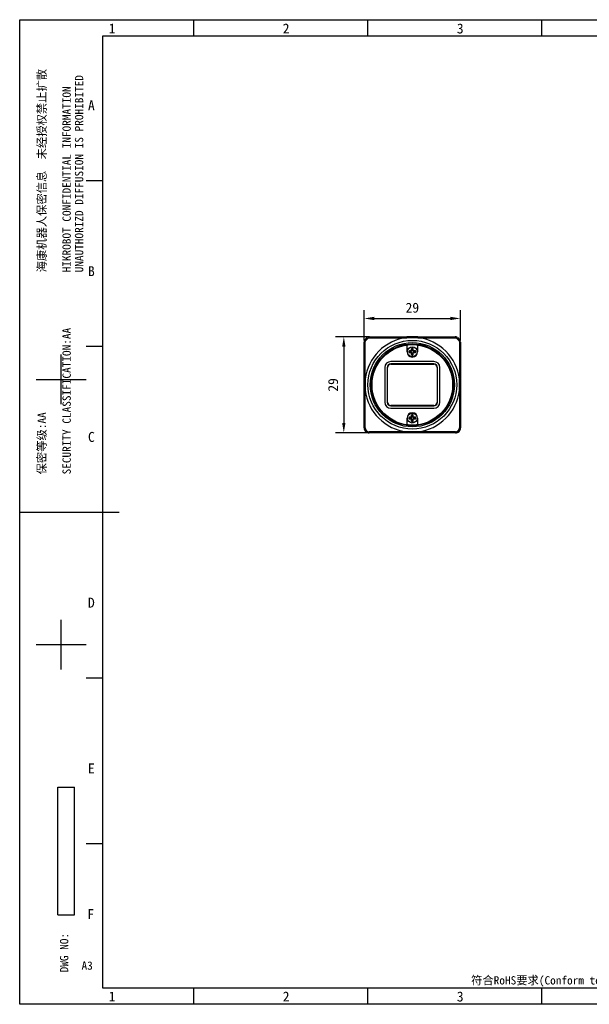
# Model space of a CAD drawing. Header units: millimetres. Extents: x 0 to 420, y 0 to 297.
# Tile 1 of 6: x 0 to 172, y 0 to 297. Entities that reach past the tile are written whole.
import ezdxf

# ---------------------------------------------------------------- set-up
doc = ezdxf.new("R2010")
doc.units = ezdxf.units.MM
doc.header["$LTSCALE"] = 23.1
doc.header["$PDMODE"] = 3
doc.header["$PDSIZE"] = 8
doc.layers.get('0').update_dxf_attribs({"linetype": 'CONTINUOUS'})
doc.layers.get('Defpoints').update_dxf_attribs({"linetype": 'CONTINUOUS'})
for name, color, linetype in [('00_COMPONENTS', 7, 'CONTINUOUS'), ('00_COMPONENTS_2', 7, 'CONTINUOUS'), ('51__DRAFT_DIMS', 7, 'CONTINUOUS')]:
    doc.layers.add(name, color=color, linetype=linetype)
doc.styles.get("Standard").update_dxf_attribs({"font": 'simfang.ttf'})
doc.styles.add('TEXTSTYLE_2', font='simfang.ttf')
doc.styles.add('TEXTSTYLE_3', font='simfang.ttf')
doc.dimstyles.new('DIMSTYLE_3', dxfattribs={"dimtxt": 3, "dimasz": 3, "dimexe": 2.5, "dimexo": 0.5, "dimgap": 0.75, "dimtad": 1, "dimtoh": 1, "dimdsep": 46, "dimtxsty": 'Standard', "dimblk": '_FILLED', "dimblk1": '_FILLED', "dimblk2": '_FILLED', "dimcen": 0.09, "dimclrd": 8, "dimclre": 8, "dimclrt": 7, "dimazin": 2, "dimtp": 0.3, "dimtm": 0.3, "dimtfac": 1, "dimtofl": 0, "dimtmove": 0, "dimatfit": 3, "dimldrblk": '_FILLED', "dimfxl": 1, "dimtolj": 1, "dimarcsym": 0})

# ---------------------------------------------------------------- blocks, each defined once
blk = doc.blocks.new('_FILLED')
at = {"color": 0, "linetype": 'ByBlock'}
blk.add_solid([(0, 0), (-1, 0.167), (-1, -0.167)], dxfattribs=at)
blk = doc.blocks.new('*D57')
at = {"layer": '51__DRAFT_DIMS', "color": 8, "lineweight": -2}
for p, q in [((103.9, 200.27), (103.9, 209.38)), ((132.89, 200.27), (132.89, 209.38)), ((106.9, 206.88), (129.89, 206.88))]:
    blk.add_line(p, q, dxfattribs=at)
at = {"layer": 'Defpoints', "color": 0}
for p in [(132.89, 206.88), (103.9, 199.77), (132.89, 199.77)]:
    blk.add_point(p, dxfattribs=at)
at = {"layer": '51__DRAFT_DIMS', "color": 8, "linetype": 'ByBlock', "lineweight": -2, "xscale": 3, "yscale": 3, "zscale": 3, "rotation": 180}
blk.add_blockref('_FILLED', (103.9, 206.88), dxfattribs=at)
at = {"layer": '51__DRAFT_DIMS', "color": 8, "linetype": 'ByBlock', "lineweight": -2, "xscale": 3, "yscale": 3, "zscale": 3}
blk.add_blockref('_FILLED', (132.89, 206.88), dxfattribs=at)
at = {"layer": '51__DRAFT_DIMS', "color": 7, "insert": (118.4, 211.63), "char_height": 3, "attachment_point": 2, "line_spacing_factor": 0.9}
blk.add_mtext('\\A1;29{}{{\\H0.7x;}{}}', dxfattribs=at)
blk = doc.blocks.new('*D45')
at = {"layer": '51__DRAFT_DIMS', "color": 8, "lineweight": -2}
for p, q in [((105.01, 201.38), (95.24, 201.38)), ((97.74, 198.38), (97.74, 175.38)), ((104.9, 172.38), (95.24, 172.38))]:
    blk.add_line(p, q, dxfattribs=at)
at = {"layer": 'Defpoints', "color": 0}
for p in [(105.51, 201.38), (97.74, 172.38), (105.4, 172.38)]:
    blk.add_point(p, dxfattribs=at)
at = {"layer": '51__DRAFT_DIMS', "color": 8, "linetype": 'ByBlock', "lineweight": -2, "xscale": 3, "yscale": 3, "zscale": 3}
for p, rotation in [((97.74, 201.38), 90), ((97.74, 172.38), 270)]:
    blk.add_blockref('_FILLED', p, dxfattribs=dict(at, rotation=rotation))
at = {"layer": '51__DRAFT_DIMS', "color": 7, "insert": (92.99, 186.84), "char_height": 3, "attachment_point": 2, "rotation": 90, "line_spacing_factor": 0.9}
blk.add_mtext('\\A1;29', dxfattribs=at)

msp = doc.modelspace()

# ---------------------------------------------------------------- linework, layer by layer
at = {"color": 7}
for p, q in [((0, 0), (0, 297)), ((0, 297), (420, 297)), ((52.499, 291.996), (52.499, 296.996)), ((104.999, 291.996), (104.999, 296.996)), ((157.498, 291.996), (157.498, 296.996)), ((25, 292), (25, 5)), ((415, 292), (25, 292)), ((20, 248.497), (25, 248.497)), ((20, 198.497), (25, 198.497)), ((12.5, 180.998), (12.5, 195.997)), ((5, 188.497), (20, 188.497)), ((0, 148.5), (30, 148.5)), ((12.5, 100.999), (12.5, 115.998)), ((5, 108.499), (20, 108.499)), ((20, 98.499), (25, 98.499)), ((11.482, 27.032), (11.482, 65.532)), ((11.482, 65.532), (16.482, 65.532)), ((16.482, 27.032), (16.482, 65.532)), ((20, 48.499), (25, 48.499)), ((11.482, 27.032), (16.482, 27.032)), ((25, 5), (415, 5)), ((52.499, 0), (52.499, 5)), ((104.999, 0), (104.999, 5)), ((157.498, 0), (157.498, 5)), ((420, 0), (0, 0))]:
    msp.add_line(p, q, dxfattribs=at)
at = {"layer": '00_COMPONENTS', "color": 0}
for p, q in [((116.796, 196.834), (116.796, 198.878)), ((117.364, 196.834), (117.364, 196.824)), ((117.45, 196.923), (117.368, 196.931)), ((117.368, 196.737), (117.45, 196.744)), ((117.55, 197.034), (117.55, 197.014)), ((117.55, 197.014), (118.116, 197.014)), ((117.55, 196.654), (117.55, 196.633)), ((118.116, 196.654), (117.55, 196.654)), ((118.116, 197.014), (118.116, 197.043)), ((118.116, 196.625), (118.116, 196.654)), ((118.187, 197.114), (118.216, 197.114)), ((118.216, 196.554), (118.187, 196.554)), ((118.216, 197.68), (118.195, 197.68)), ((118.216, 197.114), (118.216, 197.68)), ((118.216, 195.988), (118.216, 196.554)), ((118.306, 197.78), (118.299, 197.861)), ((118.485, 197.78), (118.493, 197.861)), ((118.576, 197.68), (118.576, 197.114)), ((118.596, 197.68), (118.576, 197.68)), ((118.576, 197.114), (118.605, 197.114)), ((118.576, 196.554), (118.576, 195.988)), ((118.605, 196.554), (118.576, 196.554)), ((118.676, 197.043), (118.676, 197.014)), ((118.676, 197.014), (119.242, 197.014)), ((118.676, 196.654), (118.676, 196.625)), ((119.242, 196.654), (118.676, 196.654)), ((119.242, 197.014), (119.242, 197.034)), ((119.242, 196.633), (119.242, 196.654)), ((119.342, 196.923), (119.423, 196.931)), ((119.342, 196.744), (119.423, 196.737)), ((119.428, 196.834), (119.428, 196.844)), ((119.996, 198.878), (119.996, 196.834)), ((124.896, 193.884), (111.896, 193.884)), ((124.896, 193.151), (111.896, 193.151)), ((111.896, 193.084), (124.896, 193.084)), ((118.195, 195.988), (118.216, 195.988)), ((118.306, 195.888), (118.299, 195.806)), ((118.493, 195.806), (118.485, 195.888)), ((118.576, 195.988), (118.596, 195.988)), ((110.096, 192.084), (110.096, 181.584)), ((110.829, 192.084), (110.829, 181.584)), ((110.896, 181.584), (110.896, 192.084)), ((125.896, 192.084), (125.896, 181.584)), ((125.963, 181.584), (125.963, 192.084)), ((126.696, 181.584), (126.696, 192.084)), ((124.896, 180.584), (111.896, 180.584)), ((111.896, 180.517), (124.896, 180.517)), ((111.896, 179.784), (124.896, 179.784)), ((116.796, 174.79), (116.796, 176.834)), ((117.364, 176.834), (117.364, 176.824)), ((117.45, 176.923), (117.368, 176.931)), ((117.368, 176.737), (117.45, 176.744)), ((117.55, 177.034), (117.55, 177.014)), ((117.55, 177.014), (118.116, 177.014)), ((118.116, 176.654), (117.55, 176.654)), ((117.55, 176.654), (117.55, 176.633)), ((118.116, 177.014), (118.116, 177.043)), ((118.116, 176.625), (118.116, 176.654)), ((118.187, 177.114), (118.216, 177.114)), ((118.216, 176.554), (118.187, 176.554)), ((118.216, 177.68), (118.195, 177.68)), ((118.195, 175.988), (118.216, 175.988)), ((118.216, 177.114), (118.216, 177.68)), ((118.216, 175.988), (118.216, 176.554)), ((118.306, 177.78), (118.299, 177.861)), ((118.306, 175.888), (118.299, 175.806)), ((118.485, 177.78), (118.493, 177.861)), ((118.493, 175.806), (118.485, 175.888)), ((118.596, 177.68), (118.576, 177.68)), ((118.576, 177.68), (118.576, 177.114)), ((118.576, 177.114), (118.605, 177.114)), ((118.605, 176.554), (118.576, 176.554)), ((118.576, 176.554), (118.576, 175.988)), ((118.576, 175.988), (118.596, 175.988)), ((118.676, 177.043), (118.676, 177.014)), ((118.676, 177.014), (119.242, 177.014)), ((119.242, 176.654), (118.676, 176.654)), ((118.676, 176.654), (118.676, 176.625)), ((119.242, 177.014), (119.242, 177.034)), ((119.242, 176.633), (119.242, 176.654)), ((119.342, 176.923), (119.423, 176.931)), ((119.342, 176.744), (119.423, 176.737)), ((119.428, 176.834), (119.428, 176.844)), ((119.996, 176.834), (119.996, 174.79)), ((131.396, 172.334), (105.396, 172.334))]:
    msp.add_line(p, q, dxfattribs=at)
for centre, radius in [((118.396, 186.834), 12.15), ((118.396, 196.834), 1.5), ((118.396, 176.834), 1.5)]:
    msp.add_circle(centre, radius, dxfattribs=at)
for centre, radius, start, end in [((118.396, 196.834), 1.6, 180, 0), ((118.396, 196.834), 1.032, 174.59946, 180), ((118.396, 196.834), 1.032, 180.56896, 185.40054), ((117.541, 196.915), 0.173, 91.30841, 174.59318), ((117.541, 196.753), 0.173, 185.3995, 268.69771), ((118.396, 196.834), 0.967, 174.59946, 185.40054), ((117.553, 196.913), 0.121, 91.84872, 174.59929), ((117.553, 196.754), 0.121, 185.40049, 268.15156), ((118.396, 196.834), 0.95, 174.59946, 185.40054), ((117.55, 196.914), 0.1, 90, 174.59946), ((117.55, 196.754), 0.1, 185.40054, 270), ((118.116, 197.114), 0.1, 270, 0), ((118.116, 197.114), 0.0711, 270.12798, 359.87203), ((118.116, 196.554), 0.1, 0, 90), ((118.116, 196.554), 0.0711, 0.12798, 89.87203), ((118.316, 197.676), 0.121, 95.40048, 178.15156), ((118.316, 197.68), 0.1, 95.40054, 180), ((118.396, 196.834), 1.032, 84.59946, 95.40054), ((118.396, 196.834), 0.967, 84.59946, 95.40054), ((118.396, 196.834), 0.95, 84.59946, 95.40054), ((118.476, 197.68), 0.1, 0, 84.59946), ((118.475, 197.676), 0.121, 1.84872, 84.59929), ((118.477, 197.689), 0.173, 1.30902, 84.59316), ((118.676, 197.114), 0.1, 180, 270), ((118.676, 196.554), 0.1, 90, 180), ((118.676, 197.114), 0.0711, 180.12798, 269.87203), ((118.676, 196.554), 0.0711, 90.12798, 179.87203), ((119.238, 196.913), 0.121, 5.40049, 88.15156), ((119.242, 196.914), 0.1, 5.40054, 90), ((119.242, 196.754), 0.1, 270, 354.59946), ((119.238, 196.754), 0.121, 271.84872, 354.59929), ((118.396, 196.834), 0.95, 354.59946, 5.40054), ((118.396, 196.834), 0.967, 354.59946, 5.40054), ((118.396, 196.834), 1.032, 0.56896, 5.40054), ((118.396, 196.834), 1.032, 354.59946, 0), ((111.896, 192.084), 1.8, 90.00001, 179.99999), ((111.896, 192.084), 1.067, 90, 179.99999), ((111.896, 192.084), 1, 90, 180), ((118.315, 195.979), 0.173, 181.3094, 264.59219), ((118.316, 195.991), 0.121, 181.84872, 264.59929), ((118.316, 195.988), 0.1, 180, 264.59946), ((118.396, 196.834), 1.032, 264.59946, 275.40054), ((118.396, 196.834), 0.967, 264.59946, 275.40054), ((118.396, 196.834), 0.95, 264.59946, 275.40054), ((118.476, 195.988), 0.1, 275.40054, 0), ((118.475, 195.991), 0.121, 275.40048, 358.15156), ((124.896, 192.084), 1.8, 0.00001, 89.99999), ((124.896, 192.084), 1.067, 0, 89.99999), ((124.896, 192.084), 1, 0, 90), ((111.896, 181.584), 1.8, 180.00001, 269.99999), ((111.896, 181.584), 1.067, 180, 270), ((111.896, 181.584), 1, 180, 270), ((124.896, 181.584), 1.8, 270.00001, 359.99999), ((124.896, 181.584), 1.067, 270, 359.99999), ((124.896, 181.584), 1, 270, 0), ((118.396, 176.834), 1.6, 0, 180), ((118.396, 176.834), 1.032, 174.59946, 180), ((118.396, 176.834), 1.032, 180.56896, 185.40054), ((117.541, 176.915), 0.173, 91.30841, 174.59318), ((117.541, 176.753), 0.173, 185.3995, 268.69771), ((118.396, 176.834), 0.967, 174.59946, 185.40054), ((117.553, 176.913), 0.121, 91.84872, 174.59929), ((117.553, 176.754), 0.121, 185.40049, 268.15156), ((118.396, 176.834), 0.95, 174.59946, 185.40054), ((117.55, 176.914), 0.1, 90, 174.59946), ((117.55, 176.754), 0.1, 185.40054, 270), ((118.116, 177.114), 0.1, 270, 0), ((118.116, 177.114), 0.0711, 270.12798, 359.87203), ((118.116, 176.554), 0.1, 0, 90), ((118.116, 176.554), 0.0711, 0.12798, 89.87203), ((118.315, 175.979), 0.173, 181.3094, 264.59219), ((118.316, 177.676), 0.121, 95.40048, 178.15156), ((118.316, 175.991), 0.121, 181.84872, 264.59929), ((118.316, 177.68), 0.1, 95.40054, 180), ((118.316, 175.988), 0.1, 180, 264.59946), ((118.396, 176.834), 1.032, 84.59946, 95.40054), ((118.396, 176.834), 1.032, 264.59946, 275.40054), ((118.396, 176.834), 0.967, 84.59946, 95.40054), ((118.396, 176.834), 0.967, 264.59946, 275.40054), ((118.396, 176.834), 0.95, 84.59946, 95.40054), ((118.396, 176.834), 0.95, 264.59946, 275.40054), ((118.476, 177.68), 0.1, 0, 84.59946), ((118.476, 175.988), 0.1, 275.40054, 0), ((118.475, 177.676), 0.121, 1.84872, 84.59929), ((118.475, 175.991), 0.121, 275.40048, 358.15156), ((118.477, 177.689), 0.173, 1.30902, 84.59316), ((118.676, 177.114), 0.1, 180, 270), ((118.676, 176.554), 0.1, 90, 180), ((118.676, 177.114), 0.0711, 180.12798, 269.87203), ((118.676, 176.554), 0.0711, 90.12798, 179.87203), ((119.238, 176.913), 0.121, 5.40049, 88.15156), ((119.242, 176.914), 0.1, 5.40054, 90), ((119.242, 176.754), 0.1, 270, 354.59946), ((119.238, 176.754), 0.121, 271.84872, 354.59929), ((118.396, 176.834), 0.95, 354.59946, 5.40054), ((118.396, 176.834), 0.967, 354.59946, 5.40054), ((118.396, 176.834), 1.032, 0.56896, 5.40054), ((118.396, 176.834), 1.032, 354.59946, 0)]:
    msp.add_arc(centre, radius, start, end, dxfattribs=at)
for centre, major_axis, start_param, end_param in [((105.396, 173.834), (-1.5, 0), -0.0590889, 1.5707963), ((131.396, 173.834), (1.5, 0), -1.5707963, 0.0590889)]:
    msp.add_ellipse(centre, major_axis=major_axis, ratio=0.9999619, start_param=start_param, end_param=end_param, dxfattribs=at)
for points, knots in [([(118.112, 197.097), (118.063, 197.096), (117.872, 197.094), (117.68, 197.091), (117.537, 197.088)], [0, 0, 0, 0, 0.2525205, 1, 1, 1, 1]), ([(117.537, 197.088), (117.537, 197.082), (117.538, 197.069), (117.54, 197.055), (117.543, 197.045), (117.545, 197.04), (117.547, 197.036), (117.549, 197.035), (117.55, 197.034)], [0, 0, 0, 0, 0.3403123, 0.6581978, 0.784881, 0.8833059, 0.9529567, 1, 1, 1, 1]), ([(117.55, 196.633), (117.549, 196.633), (117.547, 196.631), (117.545, 196.628), (117.543, 196.623), (117.54, 196.613), (117.538, 196.598), (117.537, 196.586), (117.537, 196.58)], [0, 0, 0, 0, 0.0470434, 0.1166942, 0.2151192, 0.3418025, 0.659688, 1, 1, 1, 1]), ([(117.537, 196.58), (117.584, 196.579), (117.776, 196.575), (117.967, 196.572), (118.112, 196.571)], [0, 0, 0, 0, 0.2470143, 1, 1, 1, 1]), ([(117.55, 197.034), (117.596, 197.035), (117.785, 197.039), (117.974, 197.042), (118.116, 197.043)], [0, 0, 0, 0, 0.2470142, 1, 1, 1, 1]), ([(118.116, 196.625), (118.068, 196.625), (117.879, 196.627), (117.691, 196.63), (117.55, 196.633)], [0, 0, 0, 0, 0.2525205, 1, 1, 1, 1]), ([(118.133, 197.118), (118.133, 197.113), (118.128, 197.101), (118.117, 197.097), (118.112, 197.097)], [0, 0, 0, 0, 0.4997766, 1, 1, 1, 1]), ([(118.116, 197.043), (118.116, 197.043), (118.115, 197.044), (118.115, 197.045), (118.114, 197.049), (118.113, 197.054), (118.113, 197.061), (118.112, 197.069), (118.112, 197.081), (118.112, 197.09), (118.112, 197.097)], [0, 0, 0, 0, 0.0130593, 0.0334808, 0.0991989, 0.1999417, 0.3318643, 0.4884883, 0.6591972, 1, 1, 1, 1]), ([(118.112, 196.571), (118.112, 196.577), (118.112, 196.586), (118.112, 196.598), (118.113, 196.607), (118.113, 196.614), (118.114, 196.619), (118.115, 196.622), (118.115, 196.624), (118.116, 196.625), (118.116, 196.625)], [0, 0, 0, 0, 0.3408028, 0.5115117, 0.6681358, 0.8000583, 0.9008011, 0.9665192, 0.9869407, 1, 1, 1, 1]), ([(118.112, 196.571), (118.117, 196.571), (118.128, 196.566), (118.133, 196.555), (118.133, 196.55)], [0, 0, 0, 0, 0.4997766, 1, 1, 1, 1]), ([(118.142, 197.693), (118.141, 197.645), (118.137, 197.454), (118.134, 197.262), (118.133, 197.118)], [0, 0, 0, 0, 0.2470147, 1, 1, 1, 1]), ([(118.133, 197.118), (118.139, 197.118), (118.148, 197.118), (118.16, 197.117), (118.169, 197.117), (118.176, 197.116), (118.181, 197.115), (118.184, 197.115), (118.186, 197.114), (118.187, 197.114), (118.187, 197.114)], [0, 0, 0, 0, 0.3408028, 0.5115117, 0.6681358, 0.8000583, 0.9008011, 0.9665192, 0.9869407, 1, 1, 1, 1]), ([(118.187, 196.554), (118.187, 196.554), (118.186, 196.553), (118.184, 196.553), (118.181, 196.552), (118.176, 196.551), (118.169, 196.551), (118.16, 196.55), (118.148, 196.55), (118.139, 196.55), (118.133, 196.55)], [0, 0, 0, 0, 0.0130593, 0.0334808, 0.0991989, 0.1999417, 0.3318643, 0.4884883, 0.6591972, 1, 1, 1, 1]), ([(118.133, 196.55), (118.133, 196.501), (118.135, 196.31), (118.138, 196.118), (118.142, 195.975)], [0, 0, 0, 0, 0.2525201, 1, 1, 1, 1]), ([(118.299, 197.861), (118.278, 197.859), (118.236, 197.847), (118.185, 197.809), (118.156, 197.764), (118.144, 197.724), (118.142, 197.703), (118.142, 197.693)], [0, 0, 0, 0, 0.2532945, 0.504514, 0.7528454, 0.8766483, 1, 1, 1, 1]), ([(118.195, 197.68), (118.195, 197.681), (118.193, 197.683), (118.19, 197.685), (118.185, 197.687), (118.175, 197.69), (118.16, 197.692), (118.148, 197.693), (118.142, 197.693)], [0, 0, 0, 0, 0.0470434, 0.1166942, 0.2151192, 0.3418025, 0.659688, 1, 1, 1, 1]), ([(118.187, 197.114), (118.187, 197.161), (118.189, 197.35), (118.192, 197.539), (118.195, 197.68)], [0, 0, 0, 0, 0.2525205, 1, 1, 1, 1]), ([(118.195, 195.988), (118.194, 196.034), (118.19, 196.223), (118.188, 196.412), (118.187, 196.554)], [0, 0, 0, 0, 0.2470142, 1, 1, 1, 1]), ([(118.65, 197.693), (118.644, 197.693), (118.631, 197.692), (118.617, 197.69), (118.607, 197.687), (118.602, 197.685), (118.598, 197.683), (118.597, 197.681), (118.596, 197.68)], [0, 0, 0, 0, 0.3403123, 0.6581978, 0.784881, 0.8833059, 0.9529567, 1, 1, 1, 1]), ([(118.596, 197.68), (118.597, 197.633), (118.601, 197.445), (118.604, 197.256), (118.605, 197.114)], [0, 0, 0, 0, 0.2470142, 1, 1, 1, 1]), ([(118.605, 196.554), (118.605, 196.506), (118.603, 196.317), (118.6, 196.129), (118.596, 195.988)], [0, 0, 0, 0, 0.2525205, 1, 1, 1, 1]), ([(118.605, 197.114), (118.605, 197.114), (118.606, 197.114), (118.607, 197.115), (118.611, 197.115), (118.616, 197.116), (118.623, 197.117), (118.631, 197.117), (118.643, 197.118), (118.652, 197.118), (118.659, 197.118)], [0, 0, 0, 0, 0.0130593, 0.0334808, 0.0991989, 0.1999417, 0.3318643, 0.4884883, 0.6591972, 1, 1, 1, 1]), ([(118.659, 196.55), (118.652, 196.55), (118.643, 196.55), (118.631, 196.55), (118.623, 196.551), (118.616, 196.551), (118.611, 196.552), (118.607, 196.553), (118.606, 196.553), (118.605, 196.554), (118.605, 196.554)], [0, 0, 0, 0, 0.3408028, 0.5115117, 0.6681358, 0.8000583, 0.9008011, 0.9665192, 0.9869407, 1, 1, 1, 1]), ([(118.659, 197.118), (118.658, 197.166), (118.656, 197.358), (118.653, 197.55), (118.65, 197.693)], [0, 0, 0, 0, 0.2525227, 1, 1, 1, 1]), ([(118.65, 195.975), (118.651, 196.022), (118.655, 196.214), (118.658, 196.405), (118.659, 196.55)], [0, 0, 0, 0, 0.2470193, 1, 1, 1, 1]), ([(118.68, 197.097), (118.675, 197.097), (118.663, 197.101), (118.659, 197.113), (118.659, 197.118)], [0, 0, 0, 0, 0.4997766, 1, 1, 1, 1]), ([(118.659, 196.55), (118.659, 196.555), (118.663, 196.566), (118.675, 196.571), (118.68, 196.571)], [0, 0, 0, 0, 0.4997766, 1, 1, 1, 1]), ([(118.68, 197.097), (118.68, 197.09), (118.68, 197.081), (118.679, 197.069), (118.679, 197.061), (118.678, 197.054), (118.677, 197.049), (118.677, 197.045), (118.676, 197.044), (118.676, 197.043), (118.676, 197.043)], [0, 0, 0, 0, 0.3408028, 0.5115117, 0.6681358, 0.8000583, 0.9008011, 0.9665192, 0.9869407, 1, 1, 1, 1]), ([(118.676, 197.043), (118.723, 197.043), (118.912, 197.041), (119.101, 197.038), (119.242, 197.034)], [0, 0, 0, 0, 0.2525205, 1, 1, 1, 1]), ([(119.242, 196.633), (119.195, 196.632), (119.007, 196.628), (118.818, 196.626), (118.676, 196.625)], [0, 0, 0, 0, 0.2470142, 1, 1, 1, 1]), ([(118.676, 196.625), (118.676, 196.625), (118.676, 196.624), (118.677, 196.622), (118.677, 196.619), (118.678, 196.614), (118.679, 196.607), (118.679, 196.598), (118.68, 196.586), (118.68, 196.577), (118.68, 196.571)], [0, 0, 0, 0, 0.0130593, 0.0334808, 0.0991989, 0.1999417, 0.3318643, 0.4884883, 0.6591972, 1, 1, 1, 1]), ([(119.255, 197.088), (119.231, 197.089), (119.184, 197.09), (119.101, 197.091), (119.005, 197.093), (118.897, 197.094), (118.789, 197.096), (118.716, 197.096), (118.68, 197.097)], [0, 0, 0, 0, 0.1231964, 0.247016, 0.4338063, 0.6216959, 0.8104941, 1, 1, 1, 1]), ([(118.68, 196.571), (118.728, 196.571), (118.813, 196.572), (118.915, 196.574), (118.987, 196.574), (119.041, 196.575), (119.095, 196.576), (119.148, 196.577), (119.202, 196.578), (119.237, 196.579), (119.255, 196.58)], [0, 0, 0, 0, 0.2525277, 0.4410442, 0.5349498, 0.628589, 0.7219372, 0.8149683, 0.9076642, 1, 1, 1, 1]), ([(119.242, 197.034), (119.243, 197.035), (119.245, 197.036), (119.247, 197.04), (119.249, 197.045), (119.252, 197.055), (119.254, 197.069), (119.255, 197.082), (119.255, 197.088)], [0, 0, 0, 0, 0.0470434, 0.1166942, 0.2151192, 0.3418025, 0.659688, 1, 1, 1, 1]), ([(119.255, 196.58), (119.255, 196.586), (119.254, 196.598), (119.252, 196.613), (119.249, 196.623), (119.247, 196.628), (119.245, 196.631), (119.243, 196.633), (119.242, 196.633)], [0, 0, 0, 0, 0.3403123, 0.6581978, 0.784881, 0.8833059, 0.9529567, 1, 1, 1, 1]), ([(119.423, 196.931), (119.421, 196.952), (119.409, 196.994), (119.371, 197.045), (119.326, 197.073), (119.286, 197.085), (119.265, 197.088), (119.255, 197.088)], [0, 0, 0, 0, 0.253424, 0.5046293, 0.7529008, 0.8766647, 1, 1, 1, 1]), ([(119.255, 196.58), (119.275, 196.58), (119.317, 196.589), (119.371, 196.623), (119.409, 196.674), (119.421, 196.716), (119.423, 196.737)], [0, 0, 0, 0, 0.2463002, 0.4947601, 0.7462337, 1, 1, 1, 1]), ([(118.142, 195.975), (118.148, 195.975), (118.16, 195.976), (118.175, 195.978), (118.185, 195.981), (118.19, 195.983), (118.193, 195.985), (118.195, 195.987), (118.195, 195.988)], [0, 0, 0, 0, 0.3403123, 0.6581978, 0.784881, 0.8833059, 0.9529567, 1, 1, 1, 1]), ([(118.493, 195.806), (118.514, 195.808), (118.556, 195.82), (118.607, 195.859), (118.635, 195.904), (118.647, 195.944), (118.65, 195.965), (118.65, 195.975)], [0, 0, 0, 0, 0.2533165, 0.5045675, 0.7529039, 0.876672, 1, 1, 1, 1]), ([(118.596, 195.988), (118.597, 195.987), (118.598, 195.985), (118.602, 195.983), (118.607, 195.981), (118.617, 195.978), (118.631, 195.976), (118.644, 195.975), (118.65, 195.975)], [0, 0, 0, 0, 0.0470434, 0.1166942, 0.2151192, 0.3418025, 0.659688, 1, 1, 1, 1]), ([(118.112, 177.097), (118.063, 177.096), (117.872, 177.094), (117.68, 177.091), (117.537, 177.088)], [0, 0, 0, 0, 0.2525205, 1, 1, 1, 1]), ([(117.537, 177.088), (117.537, 177.082), (117.538, 177.069), (117.54, 177.055), (117.543, 177.045), (117.545, 177.04), (117.547, 177.036), (117.549, 177.035), (117.55, 177.034)], [0, 0, 0, 0, 0.3403123, 0.6581978, 0.784881, 0.8833059, 0.9529567, 1, 1, 1, 1]), ([(117.55, 176.633), (117.549, 176.633), (117.547, 176.631), (117.545, 176.628), (117.543, 176.623), (117.54, 176.613), (117.538, 176.598), (117.537, 176.586), (117.537, 176.58)], [0, 0, 0, 0, 0.0470434, 0.1166942, 0.2151192, 0.3418025, 0.659688, 1, 1, 1, 1]), ([(117.537, 176.58), (117.584, 176.579), (117.776, 176.575), (117.967, 176.572), (118.112, 176.571)], [0, 0, 0, 0, 0.2470143, 1, 1, 1, 1]), ([(117.55, 177.034), (117.596, 177.035), (117.785, 177.039), (117.974, 177.042), (118.116, 177.043)], [0, 0, 0, 0, 0.2470142, 1, 1, 1, 1]), ([(118.116, 176.625), (118.068, 176.625), (117.879, 176.627), (117.691, 176.63), (117.55, 176.633)], [0, 0, 0, 0, 0.2525205, 1, 1, 1, 1]), ([(118.133, 177.118), (118.133, 177.113), (118.128, 177.101), (118.117, 177.097), (118.112, 177.097)], [0, 0, 0, 0, 0.4997766, 1, 1, 1, 1]), ([(118.116, 177.043), (118.116, 177.043), (118.115, 177.044), (118.115, 177.045), (118.114, 177.049), (118.113, 177.054), (118.113, 177.061), (118.112, 177.069), (118.112, 177.081), (118.112, 177.09), (118.112, 177.097)], [0, 0, 0, 0, 0.0130593, 0.0334808, 0.0991989, 0.1999417, 0.3318643, 0.4884883, 0.6591972, 1, 1, 1, 1]), ([(118.112, 176.571), (118.112, 176.577), (118.112, 176.586), (118.112, 176.598), (118.113, 176.607), (118.113, 176.614), (118.114, 176.619), (118.115, 176.622), (118.115, 176.624), (118.116, 176.625), (118.116, 176.625)], [0, 0, 0, 0, 0.3408028, 0.5115117, 0.6681358, 0.8000583, 0.9008011, 0.9665192, 0.9869407, 1, 1, 1, 1]), ([(118.112, 176.571), (118.117, 176.571), (118.128, 176.566), (118.133, 176.555), (118.133, 176.55)], [0, 0, 0, 0, 0.4997766, 1, 1, 1, 1]), ([(118.142, 177.693), (118.141, 177.645), (118.137, 177.454), (118.134, 177.262), (118.133, 177.118)], [0, 0, 0, 0, 0.2470147, 1, 1, 1, 1]), ([(118.133, 177.118), (118.139, 177.118), (118.148, 177.118), (118.16, 177.117), (118.169, 177.117), (118.176, 177.116), (118.181, 177.115), (118.184, 177.115), (118.186, 177.114), (118.187, 177.114), (118.187, 177.114)], [0, 0, 0, 0, 0.3408028, 0.5115117, 0.6681358, 0.8000583, 0.9008011, 0.9665192, 0.9869407, 1, 1, 1, 1]), ([(118.187, 176.554), (118.187, 176.554), (118.186, 176.553), (118.184, 176.553), (118.181, 176.552), (118.176, 176.551), (118.169, 176.551), (118.16, 176.55), (118.148, 176.55), (118.139, 176.55), (118.133, 176.55)], [0, 0, 0, 0, 0.0130593, 0.0334808, 0.0991989, 0.1999417, 0.3318643, 0.4884883, 0.6591972, 1, 1, 1, 1]), ([(118.133, 176.55), (118.133, 176.501), (118.135, 176.31), (118.138, 176.118), (118.142, 175.975)], [0, 0, 0, 0, 0.2525201, 1, 1, 1, 1]), ([(118.299, 177.861), (118.278, 177.859), (118.236, 177.847), (118.185, 177.809), (118.156, 177.764), (118.144, 177.724), (118.142, 177.703), (118.142, 177.693)], [0, 0, 0, 0, 0.2532945, 0.504514, 0.7528454, 0.8766483, 1, 1, 1, 1]), ([(118.195, 177.68), (118.195, 177.681), (118.193, 177.683), (118.19, 177.685), (118.185, 177.687), (118.175, 177.69), (118.16, 177.692), (118.148, 177.693), (118.142, 177.693)], [0, 0, 0, 0, 0.0470434, 0.1166942, 0.2151192, 0.3418025, 0.659688, 1, 1, 1, 1]), ([(118.142, 175.975), (118.148, 175.975), (118.16, 175.976), (118.175, 175.978), (118.185, 175.981), (118.19, 175.983), (118.193, 175.985), (118.195, 175.987), (118.195, 175.988)], [0, 0, 0, 0, 0.3403123, 0.6581978, 0.784881, 0.8833059, 0.9529567, 1, 1, 1, 1]), ([(118.187, 177.114), (118.187, 177.161), (118.189, 177.35), (118.192, 177.539), (118.195, 177.68)], [0, 0, 0, 0, 0.2525205, 1, 1, 1, 1]), ([(118.195, 175.988), (118.194, 176.034), (118.19, 176.223), (118.188, 176.412), (118.187, 176.554)], [0, 0, 0, 0, 0.2470142, 1, 1, 1, 1]), ([(118.493, 175.806), (118.514, 175.808), (118.556, 175.82), (118.607, 175.859), (118.635, 175.904), (118.647, 175.944), (118.65, 175.965), (118.65, 175.975)], [0, 0, 0, 0, 0.2533165, 0.5045675, 0.7529039, 0.876672, 1, 1, 1, 1]), ([(118.65, 177.693), (118.644, 177.693), (118.631, 177.692), (118.617, 177.69), (118.607, 177.687), (118.602, 177.685), (118.598, 177.683), (118.597, 177.681), (118.596, 177.68)], [0, 0, 0, 0, 0.3403123, 0.6581978, 0.784881, 0.8833059, 0.9529567, 1, 1, 1, 1]), ([(118.596, 177.68), (118.597, 177.633), (118.601, 177.445), (118.604, 177.256), (118.605, 177.114)], [0, 0, 0, 0, 0.2470142, 1, 1, 1, 1]), ([(118.605, 176.554), (118.605, 176.506), (118.603, 176.317), (118.6, 176.129), (118.596, 175.988)], [0, 0, 0, 0, 0.2525205, 1, 1, 1, 1]), ([(118.596, 175.988), (118.597, 175.987), (118.598, 175.985), (118.602, 175.983), (118.607, 175.981), (118.617, 175.978), (118.631, 175.976), (118.644, 175.975), (118.65, 175.975)], [0, 0, 0, 0, 0.0470434, 0.1166942, 0.2151192, 0.3418025, 0.659688, 1, 1, 1, 1]), ([(118.605, 177.114), (118.605, 177.114), (118.606, 177.114), (118.607, 177.115), (118.611, 177.115), (118.616, 177.116), (118.623, 177.117), (118.631, 177.117), (118.643, 177.118), (118.652, 177.118), (118.659, 177.118)], [0, 0, 0, 0, 0.0130593, 0.0334808, 0.0991989, 0.1999417, 0.3318643, 0.4884883, 0.6591972, 1, 1, 1, 1]), ([(118.659, 176.55), (118.652, 176.55), (118.643, 176.55), (118.631, 176.55), (118.623, 176.551), (118.616, 176.551), (118.611, 176.552), (118.607, 176.553), (118.606, 176.553), (118.605, 176.554), (118.605, 176.554)], [0, 0, 0, 0, 0.3408028, 0.5115117, 0.6681358, 0.8000583, 0.9008011, 0.9665192, 0.9869407, 1, 1, 1, 1]), ([(118.659, 177.118), (118.658, 177.166), (118.656, 177.358), (118.653, 177.55), (118.65, 177.693)], [0, 0, 0, 0, 0.2525227, 1, 1, 1, 1]), ([(118.65, 175.975), (118.651, 176.022), (118.655, 176.214), (118.658, 176.405), (118.659, 176.55)], [0, 0, 0, 0, 0.2470193, 1, 1, 1, 1]), ([(118.68, 177.097), (118.675, 177.097), (118.663, 177.101), (118.659, 177.113), (118.659, 177.118)], [0, 0, 0, 0, 0.4997766, 1, 1, 1, 1]), ([(118.659, 176.55), (118.659, 176.555), (118.663, 176.566), (118.675, 176.571), (118.68, 176.571)], [0, 0, 0, 0, 0.4997766, 1, 1, 1, 1]), ([(118.68, 177.097), (118.68, 177.09), (118.68, 177.081), (118.679, 177.069), (118.679, 177.061), (118.678, 177.054), (118.677, 177.049), (118.677, 177.045), (118.676, 177.044), (118.676, 177.043), (118.676, 177.043)], [0, 0, 0, 0, 0.3408028, 0.5115117, 0.6681358, 0.8000583, 0.9008011, 0.9665192, 0.9869407, 1, 1, 1, 1]), ([(118.676, 177.043), (118.723, 177.043), (118.912, 177.041), (119.101, 177.038), (119.242, 177.034)], [0, 0, 0, 0, 0.2525205, 1, 1, 1, 1]), ([(119.242, 176.633), (119.195, 176.632), (119.007, 176.628), (118.818, 176.626), (118.676, 176.625)], [0, 0, 0, 0, 0.2470142, 1, 1, 1, 1]), ([(118.676, 176.625), (118.676, 176.625), (118.676, 176.624), (118.677, 176.622), (118.677, 176.619), (118.678, 176.614), (118.679, 176.607), (118.679, 176.598), (118.68, 176.586), (118.68, 176.577), (118.68, 176.571)], [0, 0, 0, 0, 0.0130593, 0.0334808, 0.0991989, 0.1999417, 0.3318643, 0.4884883, 0.6591972, 1, 1, 1, 1]), ([(119.255, 177.088), (119.231, 177.089), (119.184, 177.09), (119.101, 177.091), (119.005, 177.093), (118.897, 177.094), (118.789, 177.096), (118.716, 177.096), (118.68, 177.097)], [0, 0, 0, 0, 0.1231964, 0.247016, 0.4338063, 0.6216959, 0.8104941, 1, 1, 1, 1]), ([(118.68, 176.571), (118.728, 176.571), (118.813, 176.572), (118.915, 176.574), (118.987, 176.574), (119.041, 176.575), (119.095, 176.576), (119.148, 176.577), (119.202, 176.578), (119.237, 176.579), (119.255, 176.58)], [0, 0, 0, 0, 0.2525277, 0.4410442, 0.5349498, 0.628589, 0.7219372, 0.8149683, 0.9076642, 1, 1, 1, 1]), ([(119.242, 177.034), (119.243, 177.035), (119.245, 177.036), (119.247, 177.04), (119.249, 177.045), (119.252, 177.055), (119.254, 177.069), (119.255, 177.082), (119.255, 177.088)], [0, 0, 0, 0, 0.0470434, 0.1166942, 0.2151192, 0.3418025, 0.659688, 1, 1, 1, 1]), ([(119.255, 176.58), (119.255, 176.586), (119.254, 176.598), (119.252, 176.613), (119.249, 176.623), (119.247, 176.628), (119.245, 176.631), (119.243, 176.633), (119.242, 176.633)], [0, 0, 0, 0, 0.3403123, 0.6581978, 0.784881, 0.8833059, 0.9529567, 1, 1, 1, 1]), ([(119.423, 176.931), (119.421, 176.952), (119.409, 176.994), (119.371, 177.045), (119.326, 177.073), (119.286, 177.085), (119.265, 177.088), (119.255, 177.088)], [0, 0, 0, 0, 0.253424, 0.5046293, 0.7529008, 0.8766647, 1, 1, 1, 1]), ([(119.255, 176.58), (119.275, 176.58), (119.317, 176.589), (119.371, 176.623), (119.409, 176.674), (119.421, 176.716), (119.423, 176.737)], [0, 0, 0, 0, 0.2463002, 0.4947601, 0.7462337, 1, 1, 1, 1])]:
    msp.add_open_spline(points, degree=3, knots=knots, dxfattribs=at)
at = {"layer": '00_COMPONENTS_2', "color": 0}
for p, q in [((103.898, 188.549), (103.898, 199.766)), ((104.191, 200.473), (104.806, 201.087)), ((104.196, 188.549), (104.196, 199.766)), ((104.402, 200.263), (105.016, 200.877)), ((105.513, 201.38), (116.73, 201.38)), ((105.513, 201.083), (116.73, 201.083)), ((120.062, 201.38), (116.73, 201.38)), ((120.062, 201.38), (131.279, 201.38)), ((120.062, 201.083), (131.279, 201.083)), ((131.776, 200.877), (132.39, 200.263)), ((131.986, 201.087), (132.6, 200.473)), ((132.596, 199.766), (132.596, 188.549)), ((132.893, 199.766), (132.893, 188.549)), ((103.898, 186.883), (103.898, 188.549)), ((132.893, 188.549), (132.893, 186.883)), ((103.898, 185.217), (103.898, 186.883)), ((103.898, 173.883), (103.898, 185.217)), ((104.196, 173.883), (104.196, 185.217)), ((132.596, 185.217), (132.596, 173.883)), ((132.893, 186.883), (132.893, 185.217)), ((132.893, 185.217), (132.893, 173.883)), ((116.752, 172.68), (105.398, 172.68)), ((131.393, 172.68), (120.039, 172.68))]:
    msp.add_line(p, q, dxfattribs=at)
for radius in [13.375, 12.7, 12.35]:
    msp.add_circle((118.396, 186.883), radius, dxfattribs=at)
for centre, radius, start, end in [((118.396, 186.883), 14.297, 96.69145, 173.30854), ((118.396, 186.883), 14.297, 6.69146, 83.30855), ((133.062, 186.875), 28.915, 176.68189, 179.84379), ((103.868, 186.878), 28.776, 0.00871, 3.32768), ((130.111, 186.86), 25.964, 179.79291, 179.95008), ((132.923, 186.887), 28.776, 180.00871, 183.32768), ((118.396, 186.883), 14.297, 186.69146, 263.3988), ((118.396, 186.883), 14.297, 276.6012, 353.30854), ((103.729, 186.89), 28.915, 356.68189, 359.84379), ((106.681, 186.905), 25.964, 359.79291, 359.95008), ((105.398, 173.883), 1.203, 180.00195, 270.00023), ((131.393, 173.883), 1.203, 269.99838, 359.99765)]:
    msp.add_arc(centre, radius, start, end, dxfattribs=at)
for points, knots in [([(104.191, 200.473), (104.099, 200.381), (103.95, 200.159), (103.898, 199.896), (103.898, 199.766)], [0, 0, 0, 0, 0.5000004, 1, 1, 1, 1]), ([(104.196, 199.766), (104.196, 199.857), (104.232, 200.042), (104.337, 200.198), (104.402, 200.263)], [0, 0, 0, 0, 0.5, 1, 1, 1, 1]), ([(105.513, 201.38), (105.383, 201.38), (105.12, 201.328), (104.898, 201.179), (104.806, 201.087)], [0, 0, 0, 0, 0.4999996, 1, 1, 1, 1]), ([(105.016, 200.877), (105.08, 200.942), (105.237, 201.046), (105.421, 201.083), (105.513, 201.083)], [0, 0, 0, 0, 0.5, 1, 1, 1, 1]), ([(116.73, 201.083), (117.284, 201.115), (118.396, 201.148), (119.507, 201.115), (120.062, 201.083)], [0, 0, 0, 0, 0.5, 1, 1, 1, 1]), ([(131.986, 201.087), (131.894, 201.179), (131.672, 201.328), (131.409, 201.38), (131.279, 201.38)], [0, 0, 0, 0, 0.5000004, 1, 1, 1, 1]), ([(131.279, 201.083), (131.37, 201.083), (131.555, 201.046), (131.711, 200.942), (131.776, 200.877)], [0, 0, 0, 0, 0.5, 1, 1, 1, 1]), ([(132.39, 200.263), (132.455, 200.198), (132.559, 200.042), (132.596, 199.857), (132.596, 199.766)], [0, 0, 0, 0, 0.5, 1, 1, 1, 1]), ([(132.893, 199.766), (132.893, 199.896), (132.841, 200.159), (132.692, 200.381), (132.6, 200.473)], [0, 0, 0, 0, 0.4999996, 1, 1, 1, 1]), ([(120.039, 172.68), (119.492, 172.649), (118.396, 172.617), (117.299, 172.649), (116.752, 172.68)], [0, 0, 0, 0, 0.5, 1, 1, 1, 1])]:
    msp.add_open_spline(points, degree=3, knots=knots, dxfattribs=at)

# ---------------------------------------------------------------- texts
at = {"color": 3, "style": 'TEXTSTYLE_3'}
for s, p in [('1', (26.818, 292.843)), ('2', (79.318, 292.843)), ('3', (131.817, 292.843)), ('A', (20.589, 269.652)), ('B', (20.589, 219.652)), ('C', (20.589, 169.653)), ('D', (20.589, 119.654)), ('E', (20.589, 69.654)), ('F', (20.427, 25.701)), ('1', (26.818, 0.847)), ('2', (79.318, 0.847)), ('3', (131.817, 0.847))]:
    msp.add_text(s, height=3, dxfattribs=at).set_placement(p)
at = {"color": 3}
for s, p in [('HIKROBOT CONFIDENTIAL INFORMATION    ', (15.407, 220.775)), ('UNAUTHORIZD DIFFUSION IS PROHIBITED', (19.157, 220.775)), ('海康机器人保密信息  未经授权禁止扩散', (7.907, 220.775)), ('SECURITY CLASSIFICATION:AA', (15.407, 159.834)), ('保密等级:AA', (7.907, 159.834))]:
    msp.add_text(s, height=2.5, rotation=90, dxfattribs=at).set_placement(p)
at = {"color": 3, "style": 'TEXTSTYLE_2'}
msp.add_text('DWG NO:', height=2.5, rotation=90, dxfattribs=at).set_placement((14.652, 9.629))
at = {"color": 3}
for s, p in [('A3', (18.649, 10.431)), ('符合RoHS要求(Conform to the requirements of the RoHS).', (136.109, 5.978))]:
    msp.add_text(s, height=2.5, dxfattribs=at).set_placement(p)

# ---------------------------------------------------------------- dimensions: what is measured, and where the dimension line sits
at = {"layer": '51__DRAFT_DIMS', "color": 4}
dim = msp.add_linear_dim(base=(132.893, 206.882), p1=(103.898, 199.766), p2=(132.893, 199.766), text='29{}{{\\H0.7x;}{}}', dimstyle='DIMSTYLE_3', dxfattribs=at)
dim.commit()
dim.dimension.update_dxf_attribs({"geometry": '*D57', "text_midpoint": (118.396, 209.632)})
dim = msp.add_linear_dim(base=(97.742, 172.383), p1=(105.513, 201.38), p2=(105.398, 172.383), angle=270, dimstyle='DIMSTYLE_3', dxfattribs=at)
dim.commit()
dim.dimension.update_dxf_attribs({"geometry": '*D45', "text_midpoint": (97.742, 186.843), "dimtype": 160})

doc.saveas('drawing.dxf')
